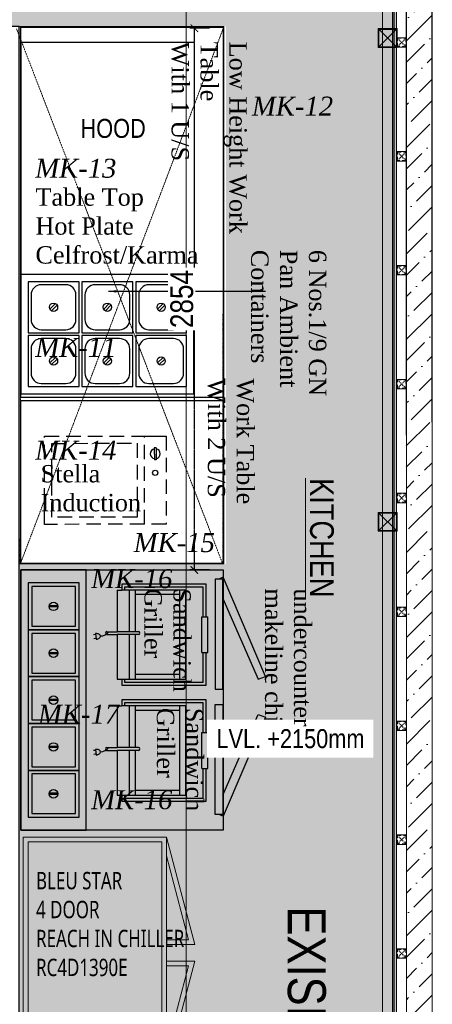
# Model space of a CAD drawing. Header units: millimetres. Extents: x -106827 to 92813, y -35754 to 7831.
# Tile 154 of 160: x 8573 to 10747, y -22752 to -17565. Entities that reach past the tile are written whole.
import ezdxf
from ezdxf.xclip import XClip

# ---------------------------------------------------------------- set-up
doc = ezdxf.new("R2010")
doc.units = ezdxf.units.MM
doc.header["$XCLIPFRAME"] = 2
doc.header["$PDMODE"] = 35
for name, pattern in [('General Arrangement Plan$0$DASHDOT', [1, 0.5, -0.25, 0, -0.25]), ('General Arrangement Plan$1$.5', [2, 0.5, -0.5, 0.5, -0.5]), ('General Arrangement Plan$1$CORES & SETBACK$0$HIDDEN', [0.375, 0.25, -0.125]), ('General Arrangement Plan$1$DASHED', [0.75, 0.5, -0.25]), ('HIDDEN', [0.375, 0.25, -0.125])]:
    doc.linetypes.add(name, pattern=pattern)
for name, color, linetype in [('A-ANNO-DIMS-30', 7, 'Continuous'), ('General Arrangement Plan$1$Equipment', 5, 'Continuous'), ('General Arrangement Plan$1$Equipment Name', 7, 'Continuous'), ('IFF-35 HEAVY', 100, 'Continuous'), ('M-HVAC-INSULATION', 7, 'Continuous')]:
    doc.layers.add(name, color=color, linetype=linetype)
for name, color, linetype, lineweight in [('General Arrangement Plan$0$Exhaust Hood', 6, 'Continuous', 13), ('General Arrangement Plan$0$KITCHEN EQUIPMENT', 74, 'Continuous', 15), ('General Arrangement Plan$0$TEXT', 7, 'Continuous', 5), ('General Arrangement Plan$1$FURN', 252, 'Continuous', 5), ('General Arrangement Plan$1$MEI- EXISTING WALLS', 1, 'Continuous', 15), ('General Arrangement Plan$1$PLASTER', 252, 'Continuous', 13), ('General Arrangement Plan$1$TILES', 104, 'Continuous', 9), ('General Arrangement Plan$1$TXT', 6, 'Continuous', 20), ('General Arrangement Plan$1$Wall Hatch', 8, 'Continuous', 0), ('HVAC EXISTING DUCT', 26, 'Continuous', 15), ('TEXT', 7, 'Continuous', 5)]:
    doc.layers.add(name, color=color, linetype=linetype, lineweight=lineweight)
doc.layers.add('General Arrangement Plan$1$MH- (Structural Elements)Strc-4', color=7, linetype='Continuous', lineweight=0, true_color=0xb85b00)
doc.layers.add('General Arrangement Plan$1$MS', color=7, linetype='Continuous', lineweight=0, true_color=0x3c5977)
doc.styles.add('General Arrangement Plan$1$Standard', font='ARIALN.TTF')
doc.styles.add('General Arrangement Plan$1$style12', font='BOOKOSI.TTF')
doc.styles.get("Standard").update_dxf_attribs({"font": 'ARIALN.TTF'})
doc.dimstyles.new('General Arrangement Plan$1$TFS-Dim', dxfattribs={"dimtxt": 120, "dimasz": 40, "dimexe": 25, "dimexo": 25, "dimgap": 4.5, "dimtad": 1, "dimdec": 0, "dimzin": 0, "dimdsep": 46, "dimtxsty": 'General Arrangement Plan$1$Standard', "dimblk": 'General Arrangement Plan$1$_ArchTick', "dimcen": 0.09, "dimdle": 2, "dimclrd": 256, "dimclre": 8, "dimadec": 0, "dimazin": 0, "dimtfac": 1, "dimtdec": 0, "dimtofl": 0, "dimtmove": 1, "dimatfit": 3, "dimfxl": 1, "dimtolj": 1, "dimtzin": 0, "dimlwd": -1, "dimlwe": -1, "dimarcsym": 0})
doc.dimstyles.new('TFS-Dim', dxfattribs={"dimtxt": 120, "dimasz": 40, "dimexe": 25, "dimexo": 25, "dimgap": 4.5, "dimtad": 1, "dimdec": 0, "dimzin": 0, "dimdsep": 46, "dimtxsty": 'Standard', "dimblk": 'ARCHTICK', "dimcen": 0.09, "dimdle": 2, "dimclrd": 256, "dimclre": 8, "dimadec": 0, "dimazin": 0, "dimtfac": 1, "dimtdec": 0, "dimtofl": 0, "dimtmove": 1, "dimatfit": 3, "dimfxl": 1, "dimtolj": 1, "dimtzin": 0, "dimlwd": -1, "dimlwe": -1, "dimarcsym": 0})

# ---------------------------------------------------------------- blocks, each defined once
blk = doc.blocks.new('General Arrangement Plan$1$A$C4b7a3b6c')
at = {"layer": 'General Arrangement Plan$1$Equipment'}
for p, q in [((75.5, 94.8), (94.8, 75.5)), ((81.2, 100.5), (100.5, 81.2))]:
    blk.add_line(p, q, dxfattribs=at)
blk.add_lwpolyline([(0, 0), (176, 0), (176, 176), (0, 176)], close=True, dxfattribs=at)
blk.add_lwpolyline([(45.6, 10.4), (130.4, 10.4, 0.414214), (165.6, 45.6), (165.6, 130.4, 0.414214), (130.4, 165.6), (45.6, 165.6, 0.414214), (10.4, 130.4), (10.4, 45.6, 0.414214)], format="xyb", close=True, dxfattribs=at)
blk.add_circle((88, 88), 14.2, dxfattribs=at)
blk = doc.blocks.new('General Arrangement Plan$1$A$Cf8de9f2a')
at = {"layer": 'General Arrangement Plan$1$Equipment'}
blk.add_lwpolyline([(0, 0), (412, 0), (412, 598), (0, 598)], close=True, dxfattribs=at)
for p in [(25, 397), (211, 397), (25, 211), (211, 211), (25, 25), (211, 25)]:
    blk.add_blockref('General Arrangement Plan$1$A$C4b7a3b6c', p, dxfattribs=at)
blk = doc.blocks.new('General Arrangement Plan$1$A$C10910577')
at = {"layer": 'General Arrangement Plan$1$Equipment'}
for p, q in [((-43.9, -379.5), (-81.4, -379.6)), ((-40.6, -379.5), (-81.4, -379.6)), ((-81.4, -385.6), (-81.4, -379.6)), ((-40.6, -385.5), (-81.4, -385.6)), ((-40.6, -385.5), (-40.6, -379.5))]:
    blk.add_line(p, q, dxfattribs=at)
at = {"layer": 'General Arrangement Plan$1$Equipment', "linetype": 'General Arrangement Plan$1$DASHED', "ltscale": 100}
for points in [[(0.4, -420), (-304.6, -420), (-305, 0), (0, 0)], [(-24.7, -320), (-279.7, -320), (-280, -25), (-25, -25)], [(0.4, -420), (-304.6, -420), (-304.7, -345), (0.3, -345)]]:
    blk.add_lwpolyline(points, close=True, dxfattribs=at)
at = {"layer": 'General Arrangement Plan$1$Equipment'}
blk.add_circle((-126.8, -382.6), 9.17, dxfattribs=at)
for start, end in [(10.1366, 169.9648), (190.1366, 349.9648)]:
    blk.add_arc((-61, -382.6), 17.1, start, end, dxfattribs=at)
blk = doc.blocks.new('General Arrangement Plan$1$A$Ca4fd5d77')
at = {"layer": 'General Arrangement Plan$1$Equipment'}
for p, q in [((79.1, 102.5), (79.1, 73.5)), ((82.9, 102.5), (82.9, 73.5))]:
    blk.add_line(p, q, dxfattribs=at)
for points in [[(0, 176), (0, 0), (162, 0), (162, 176)], [(12.5, 163.5), (12.5, 12.5), (149.5, 12.5), (149.5, 163.5)]]:
    blk.add_lwpolyline(points, close=True, dxfattribs=at)
blk.add_circle((81, 88), 14.7, dxfattribs=at)
blk = doc.blocks.new('General Arrangement Plan$1$A$C07404992')
at = {"layer": 'General Arrangement Plan$1$Equipment'}
for points in [[(98.3, 698.2), (377.7, 820.7), (368.5, 845.7), (25.6, 700), (31.4, 684.1)], [(778.7, 698.2), (499.3, 820.7), (508.5, 845.7), (851.4, 700), (845.5, 684.1)]]:
    blk.add_lwpolyline(points, dxfattribs=at)
for points in [[(900, 0), (0, 0), (0, 700), (900, 700)], [(412.2, 671.5), (412.2, 698.2), (31.4, 698.2), (31.4, 671.5)], [(464.8, 671.5), (464.8, 698.2), (845.5, 698.2), (845.5, 671.5)], [(0, 0), (900, 0), (900, 226), (0, 226)]]:
    blk.add_lwpolyline(points, close=True, dxfattribs=at)
for p in [(45, 25), (207, 25), (369, 25), (531, 25), (693, 25)]:
    blk.add_blockref('General Arrangement Plan$1$A$Ca4fd5d77', p, dxfattribs=at)
blk = doc.blocks.new('General Arrangement Plan$1$Roller Grill-Panini')
at = {"layer": 'General Arrangement Plan$1$Equipment'}
for p, q in [((-25.4, 378.6), (-25.4, 18.8)), ((113.4, 378.6), (-25.4, 378.6)), ((113.4, 378.6), (113.4, 385)), ((265.8, 385), (113.4, 385)), ((113.4, 359.6), (113.4, 378.6)), ((265.8, 378.6), (265.8, 385)), ((404.6, 378.6), (265.8, 378.6)), ((265.8, 359.6), (265.8, 378.6)), ((404.6, 18.8), (404.6, 378.6)), ((-12.7, 365.9), (-12.7, 31.5)), ((113.4, 365.9), (-12.7, 365.9)), ((265.8, 359.6), (113.4, 359.6)), ((391.9, 365.9), (265.8, 365.9)), ((391.9, 31.5), (391.9, 365.9)), ((0, 292.3), (0, 18.8)), ((379.2, 292.3), (0, 292.3)), ((379.2, 266.9), (0, 266.9)), ((19.2, 266.9), (19.2, 76.2)), ((359.5, 266.9), (359.5, 76.2)), ((379.2, 18.8), (379.2, 292.3)), ((176.8, 89.9), (176.8, 0)), ((189.5, 89.9), (189.5, 0)), ((0, 76.2), (176.8, 76.2)), ((0, 50.8), (176.8, 50.8)), ((189.5, 76.2), (379.2, 76.2)), ((189.5, 50.8), (379.2, 50.8)), ((-25.4, 18.8), (0, 18.8)), ((-12.7, 31.5), (0, 31.5)), ((0, 0), (0, 18.8)), ((0, 0), (176.8, 0)), ((379.2, 31.5), (391.9, 31.5)), ((379.2, 0), (379.2, 18.8)), ((379.2, 18.8), (404.6, 18.8)), ((176.8, -43.9), (176.8, 0)), ((189.5, -43.9), (189.5, 0)), ((189.5, 0), (379.2, 0)), ((185.2, -92), (209, -89.5)), ((189.3, -91.5), (190.4, -101.7)), ((205.7, -89.8), (206.7, -99.9))]:
    blk.add_line(p, q, dxfattribs=at)
at = {"layer": 'General Arrangement Plan$1$Equipment', "color": 254}
blk.add_line((113.4, 378.6), (-25.4, 378.6), dxfattribs=at)
at = {"layer": 'General Arrangement Plan$1$Equipment'}
for centre, radius, start, end in [((183.1, 89.9), 6.35, 0, 180), ((150.4, -72.1), 44.7, 0.5583, 53.148), ((183.1, -43.9), 6.35, 180, 0), ((206.3, -87.4), 21.1, 153.9791, 171.4524), ((200.1, -84.4), 14.3, 129.5196, 153.9791), ((195.9, -79.3), 7.68, 95.9458, 129.5196), ((195.9, -79.3), 7.68, 62.372, 95.9458), ((192.9, -85.1), 14.3, 37.9125, 62.372), ((187.5, -89.3), 21.1, 20.4392, 37.9125), ((178.6, -92.7), 30.6, 5.9458, 20.4392), ((215.7, -88.8), 30.6, 171.4524, 185.9458)]:
    blk.add_arc(centre, radius, start, end, dxfattribs=at)
blk = doc.blocks.new('General Arrangement Plan$1$_ArchTick')
at = {"color": 0, "linetype": 'ByBlock', "const_width": 0.15}
blk.add_lwpolyline([(-0.5, -0.5), (0.5, 0.5)], dxfattribs=at)
blk = doc.blocks.new('General Arrangement Plan$1$A$C0642dd72')
at = {"layer": 'General Arrangement Plan$1$MS', "ltscale": 10}
for p, q in [((14305.3, 10397), (14405.3, 10497)), ((14405.3, 10397), (14305.3, 10497)), ((14305.3, 7848.2), (14405.3, 7948.2)), ((14405.3, 7848.2), (14305.3, 7948.2))]:
    blk.add_line(p, q, dxfattribs=at)
for points in [[(14305.3, 10397), (14405.3, 10397), (14405.3, 10497), (14305.3, 10497)], [(14309.3, 10401), (14401.3, 10401), (14401.3, 10493), (14309.3, 10493)], [(14305.3, 7848.2), (14405.3, 7848.2), (14405.3, 7948.2), (14305.3, 7948.2)], [(14309.3, 7852.2), (14401.3, 7852.2), (14401.3, 7944.2), (14309.3, 7944.2)]]:
    blk.add_lwpolyline(points, close=True, dxfattribs=at)
blk = doc.blocks.new('*U211')
at = {"layer": 'General Arrangement Plan$1$TILES'}
h = blk.add_hatch(dxfattribs=at)
h.set_pattern_fill('ZIGZAG', color=256, scale=50, angle=45)
h.set_pattern_definition([(45, (0, 0), (1e-12, 8.838834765), [6.25, -6.25]), (135, (4.4194, 4.4194), (-8.838834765, 1e-12), [6.25, -6.25])])
h.paths.add_polyline_path([(98753.1, -854001.2), (105382.5, -854001.2), (105382.5, -853991.2), (98753.1, -853991.2)])
blk.add_lwpolyline([(105382.5, -854001.2), (105382.5, -853991.2), (98753.1, -853991.2), (98753.1, -854001.2)], close=True, dxfattribs=at)
blk = doc.blocks.new('*U221')
at = {"layer": 'General Arrangement Plan$1$PLASTER'}
h = blk.add_hatch(dxfattribs=at)
h.set_pattern_fill('AR-SAND', color=256, scale=5, angle=90)
h.set_pattern_definition([(172.5, (-726867.071, -969433.78), (-6.58963561, -7.03506592), [0, -7.6, 0, -8.5, 0, -8.125]), (142.5, (-726867.071, -969433.78), (-16.23489865, -3.72068755), [0, -4.1, 0, -6.85, 0, -2.625]), (102.5, (-726862.722, -969438.128), (-11.030161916, 10.990146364), [0, -2.5, 0, -9, 0, -11.75]), (92.5, (-726862.722, -969438.128), (-13.73131425, 7.52521082), [0, -1.25, 0, -5.9, 0, -6.75])])
h.paths.add_polyline_path([(127101.9, -848202.3), (127101.9, -848190.3), (119264.1, -848190.3), (119264.1, -848202.3)])
blk.add_lwpolyline([(127101.9, -848202.3), (127101.9, -848190.3), (119264.1, -848190.3), (119264.1, -848202.3)], close=True, dxfattribs=at)
blk = doc.blocks.new('General Arrangement Plan$1$A$C25013FFA')
at = {"layer": 'General Arrangement Plan$1$MS', "linetype": 'General Arrangement Plan$1$CORES & SETBACK$0$HIDDEN', "ltscale": 25}
for p, q in [((-9, 60), (35, 16)), ((35, 60), (-9, 16))]:
    blk.add_line(p, q, dxfattribs=at)
at = {"layer": 'General Arrangement Plan$1$MS', "ltscale": 25}
blk.add_lwpolyline([(-12, 13), (38, 13), (38, 63), (-12, 63)], close=True, dxfattribs=at)
blk.add_lwpolyline([(-12, 13), (38, 13), (38, 63), (-12, 63)], close=True, dxfattribs=at)
at = {"layer": 'General Arrangement Plan$1$MS', "linetype": 'General Arrangement Plan$1$.5', "ltscale": 25}
blk.add_lwpolyline([(-9, 16), (35, 16), (35, 60), (-9, 60)], close=True, dxfattribs=at)
blk = doc.blocks.new('_ArchTick')
at = {"color": 0, "linetype": 'ByBlock', "const_width": 0.15}
blk.add_lwpolyline([(-0.5, -0.5), (0.5, 0.5)], dxfattribs=at)
blk = doc.blocks.new('*D289')
at = {"layer": 'A-ANNO-DIMS-30', "linetype": 'HIDDEN'}
blk.add_line((8567.6, -17427.3), (9651.5, -17427.3), dxfattribs=at)
at = {"layer": 'A-ANNO-DIMS-30', "color": 8, "linetype": 'HIDDEN'}
for p, q in [((8569.6, -17507.3), (8569.6, -17402.3)), ((9649.5, -17507.3), (9649.5, -17402.3))]:
    blk.add_line(p, q, dxfattribs=at)
at = {"layer": 'Defpoints', "color": 0}
for p in [(9649.5, -17427.3), (8569.6, -17599.8), (9649.5, -17599.8)]:
    blk.add_point(p, dxfattribs=at)
at = {"layer": 'A-ANNO-DIMS-30', "xscale": 40, "yscale": 40, "zscale": 40, "rotation": 180}
blk.add_blockref('_ArchTick', (8569.6, -17427.3), dxfattribs=at)
at = {"layer": 'A-ANNO-DIMS-30', "xscale": 40, "yscale": 40, "zscale": 40}
blk.add_blockref('_ArchTick', (9649.5, -17427.3), dxfattribs=at)
at = {"layer": 'A-ANNO-DIMS-30', "color": 0, "insert": (9109.5, -17361.5), "char_height": 120, "attachment_point": 5, "bg_fill": 3, "box_fill_scale": 1.1, "bg_fill_color": 256, "bg_fill_true_color": 13158600, "bg_fill_transparency": 0}
blk.add_mtext('\\A1;1080', dxfattribs=at)
blk = doc.blocks.new('*D290')
at = {"layer": 'A-ANNO-DIMS-30', "color": 8, "linetype": 'HIDDEN'}
for p, q in [((9573.5, -17609.5), (9468.5, -17609.5)), ((9573.5, -20463.7), (9468.5, -20463.7))]:
    blk.add_line(p, q, dxfattribs=at)
at = {"layer": 'A-ANNO-DIMS-30', "linetype": 'HIDDEN'}
blk.add_line((9493.5, -20465.7), (9493.5, -17607.5), dxfattribs=at)
at = {"layer": 'Defpoints', "color": 0}
for p in [(9493.5, -17609.5), (9645.8, -17609.5), (9645.9, -20463.7)]:
    blk.add_point(p, dxfattribs=at)
at = {"layer": 'A-ANNO-DIMS-30', "xscale": 40, "yscale": 40, "zscale": 40}
for p, rotation in [((9493.5, -17609.5), 90), ((9493.5, -20463.7), 270)]:
    blk.add_blockref('_ArchTick', p, dxfattribs=dict(at, rotation=rotation))
at = {"layer": 'A-ANNO-DIMS-30', "color": 0, "insert": (9427.7, -19036.6), "char_height": 120, "attachment_point": 5, "rotation": 90, "bg_fill": 3, "box_fill_scale": 1.1, "bg_fill_color": 256, "bg_fill_true_color": 13158600, "bg_fill_transparency": 0}
blk.add_mtext('\\A1;2854', dxfattribs=at)
blk = doc.blocks.new('General Arrangement Plan')
at = {"layer": 'General Arrangement Plan$1$Wall Hatch', "true_color": 0xc7c8ca}
h = blk.add_hatch(dxfattribs=at)
h.set_pattern_fill('ANSI36', color=9, scale=25)
h.paths.add_polyline_path([(12932.4, 14018.9), (12932.4, 13882.8), (14653.2, 13882.8), (14656, 4873.7), (14791.6, 4873.7), (14788.9, 14018.6)])
at = {"layer": 'General Arrangement Plan$0$Exhaust Hood', "linetype": 'General Arrangement Plan$0$DASHDOT', "ltscale": 0.25}
for p, q in [((12600.6, 11520.1), (13687.2, 8700)), ((12620.4, 8700), (13693.8, 11532.6))]:
    blk.add_line(p, q, dxfattribs=at)
blk.add_lwpolyline([(13690.1, 11528.8), (13687.2, 8700), (12620.4, 8700), (12623.4, 11528.8)], close=True, dxfattribs=at)
at = {"layer": 'General Arrangement Plan$0$KITCHEN EQUIPMENT'}
for points in [[(12636.1, 7261.1), (13391.1, 7261.1), (13391.1, 6041.1), (12636.1, 6041.1)], [(12661.1, 7236.1), (13366.1, 7236.1), (13366.1, 6066.1), (12661.1, 6066.1)]]:
    blk.add_lwpolyline(points, close=True, dxfattribs=at)
for points in [[(13391.1, 6695.1), (13539.6, 6695.1), (13391.1, 7261.1)], [(13391.1, 6720.1), (13507.2, 6720.1), (13391.1, 7162.6)], [(13391.1, 6607), (13539.6, 6607), (13391.1, 6041.1)], [(13391.1, 6582), (13507.2, 6582), (13391.1, 6139.5)]]:
    blk.add_lwpolyline(points, dxfattribs=at)
at = {"layer": 'General Arrangement Plan$1$Equipment'}
for points in [[(13690.2, 11528.7), (13690.1, 9577.2), (12623.3, 9577.3), (12623.4, 11528.8)], [(12623.4, 11447.2), (12623.4, 9597.1), (13537.8, 9597.1), (13537.8, 11447.2)], [(13690.2, 9561.1), (13690.2, 8702), (12623.4, 8702), (12623.4, 9561.1)]]:
    blk.add_lwpolyline(points, close=True, dxfattribs=at)
at = {"layer": 'General Arrangement Plan$1$FURN', "color": 252, "true_color": 0x939598}
for p, q in [((12613.9, 11532.6), (13693.8, 11532.6)), ((13693.8, 8700), (13693.8, 11532.6)), ((12613.9, 8700), (13693.8, 8700))]:
    blk.add_line(p, q, dxfattribs=at)
at = {"layer": 'General Arrangement Plan$1$MEI- EXISTING WALLS', "color": 18, "true_color": 0x000000}
for p, q in [((14791.5, 4871.9), (14791.5, 14018.6)), ((14656, 5036.9), (14656, 13882.8))]:
    blk.add_line(p, q, dxfattribs=at)
at = {"layer": 'General Arrangement Plan$1$MH- (Structural Elements)Strc-4'}
blk.add_lwpolyline([(12932.4, 14018.9), (12932.4, 13882.8), (14653.2, 13882.8), (14656, 4873.7), (14791.6, 4873.7), (14788.9, 14018.6), (12932.4, 14018.9)], dxfattribs=at)
at = {"layer": 'General Arrangement Plan$1$Equipment', "rotation": 270}
for name, p, xscale, yscale, zscale in [('General Arrangement Plan$1$A$Cf8de9f2a', (12623.4, 10225), 1.524003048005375, 1.524003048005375, 1.524003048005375), ('General Arrangement Plan$1$A$C07404992', (12623.4, 8668.7), 1.524003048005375, 1.524003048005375, 1.524003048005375), ('General Arrangement Plan$1$Roller Grill-Panini', (13131.3, 8562.4), 1.238709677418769, 1.238709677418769, 1.238709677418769), ('General Arrangement Plan$1$Roller Grill-Panini', (13131.3, 7952.4), 1.238709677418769, 1.238709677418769, 1.238709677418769)]:
    blk.add_blockref(name, p, dxfattribs=dict(at, xscale=xscale, yscale=yscale, zscale=zscale))
at = {"layer": 'General Arrangement Plan$1$Equipment', "ltscale": 5, "xscale": 1.524003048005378, "yscale": 1.524003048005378, "zscale": 1.524003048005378, "rotation": 90}
blk.add_blockref('General Arrangement Plan$1$A$C10910577', (12748.3, 9373.6), dxfattribs=at)
at = {"layer": 'General Arrangement Plan$1$MS', "ltscale": 10}
blk.add_blockref('General Arrangement Plan$1$A$C0642dd72', (200.7, 1023.9), dxfattribs=at)
at = {"layer": 'General Arrangement Plan$1$MS', "ltscale": 25, "rotation": 180}
for p in [(14643, 11485.7), (14643, 10885.7), (14643, 10285.7), (14643, 9685.7), (14643, 9085.7), (14643, 8485.7), (14643, 7885.7), (14643, 7285.7), (14643, 6685.7)]:
    blk.add_blockref('General Arrangement Plan$1$A$C25013FFA', p, dxfattribs=at)
at = {"layer": 'General Arrangement Plan$1$PLASTER', "xscale": -1, "rotation": 90}
blk.add_blockref('*U221', (-833599.4, 131924.6), dxfattribs=at)
at = {"layer": 'General Arrangement Plan$1$TILES', "rotation": 269.9999999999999}
blk.add_blockref('*U211', (868582.2, 111413.5), dxfattribs=at)
at = {"layer": 'General Arrangement Plan$0$TEXT', "color": 1, "char_height": 100, "attachment_point": 7, "style": 'General Arrangement Plan$1$Standard'}
for s, insert in [('{\\fTimes New Roman|b0|i1|c0|p18;MK-12}', (13841, 11062.4)), ('{\\fTimes New Roman|b0|i1|c0|p18;MK-13}', (12699, 10733.6)), ('{\\fTimes New Roman|b0|i1|c0|p18;MK-11}', (12699, 9791.1)), ('{\\fTimes New Roman|b0|i1|c0|p18;MK-14}', (12699, 9249.4)), ('{\\fTimes New Roman|b0|i1|c0|p18;MK-15}', (13218, 8761.2)), ('{\\fTimes New Roman|b0|i1|c0|p18;MK-16}', (12993.9, 8571.3)), ('{\\fTimes New Roman|b0|i1|c0|p18;MK-17}', (12713.6, 7858.8)), ('{\\fTimes New Roman|b0|i1|c0|p18;MK-16}', (12993.9, 7406.7))]:
    blk.add_mtext(s, dxfattribs=dict(at, insert=insert))
at = {"layer": 'General Arrangement Plan$1$Equipment Name', "color": 0, "char_height": 91.44, "rotation": 270, "style": 'General Arrangement Plan$1$style12'}
for s, insert, width, attachment_point in [('\\A1;Low Height Work Table\\PWith 1 U/S', (13813.9, 11451.8), 1065.489, 1), ('\\A1;\\pxql;6 Nos.1/9 GN Pan Ambient Containers', (14233.2, 10355.3), 915.533, 1), ('\\A1;Work Table\\PWith 2 U/S', (13852.5, 9678), 1065.489, 1), ('\\pxql;Sandwich \\PGriller', (13273.5, 8571.3), 1163.721, 7), ('\\pxql;undercounter makeline chiller', (13908.7, 8571.3), 1163.721, 7), ('\\pxql;Sandwich \\PGriller', (13338.7, 7941.8), 1163.721, 7)]:
    blk.add_mtext(s, dxfattribs=dict(at, insert=insert, width=width, attachment_point=attachment_point))
at = {"layer": 'General Arrangement Plan$1$Equipment Name', "color": 0, "char_height": 91.44, "attachment_point": 1, "style": 'General Arrangement Plan$1$style12'}
for s, insert, width in [('\\A1;Table Top \\PHot Plate\\PCelfrost/Karma', (12700.3, 10679), 1065.489), ('\\pxql;Stella \\PInduction', (12727.4, 9221.4), 1255.562), ('{\\fMicrosoft YaHei UI|b0|i0|c0|p34;\\W0.75;BLEU STAR \\P4 DOOR \\PREACH IN CHILLER \\PRC4D1390E}', (12703.2, 7077.5), 1255.562)]:
    blk.add_mtext(s, dxfattribs=dict(at, insert=insert, width=width))
at = {"layer": 'General Arrangement Plan$1$TXT', "insert": (14209.1, 8838), "char_height": 125, "width": 2265.161, "attachment_point": 5, "rotation": 270, "style": 'General Arrangement Plan$1$Standard'}
blk.add_mtext('{\\LKITCHEN}', dxfattribs=at)
at = {"layer": 'General Arrangement Plan$1$Equipment Name'}
blk.add_leader([(13085.6, 10136.6), (13911.9, 10136.6)], dimstyle='General Arrangement Plan$1$TFS-Dim', override={"dimgap": 5, "dimtad": 0}, dxfattribs=at)

msp = doc.modelspace()

# ---------------------------------------------------------------- hatches: boundary and pattern name
at = {"layer": 'M-HVAC-INSULATION'}
h = msp.add_hatch(dxfattribs=at)
h.set_pattern_fill('DOTS', scale=50)
h.set_pattern_definition([(0, (25993.815, -19598.95), (39.6875, 79.375), [0, -79.375])])
h.paths.add_polyline_path([(9129.1, -15516.8), (9129.1, -16740.8), (6741.9, -16740.4), (6741.9, -15516.4)])
h.paths.add_polyline_path([(8580, -20432.4), (8580, -17599.8), (9660, -17599.8), (9660, -20432.4)])
edge = h.paths.add_edge_path()
edge.add_line((1940, -17599.8), (1175.5, -17599.8))
edge.add_line((1175.5, -17599.8), (1175.5, -16399.8))
edge.add_line((1175.5, -16399.8), (2725.5, -16399.8))
edge.add_line((2725.5, -16399.8), (2725.5, -17599.8))
edge.add_line((2725.5, -17599.8), (8569.6, -17599.8))
edge.add_line((8569.6, -17599.8), (8569.6, -23176.2))
edge.add_line((8569.6, -23176.2), (10536.7, -23176.2))
edge.add_line((10536.7, -23176.2), (10536.7, -16395.7))
edge.add_arc((10534.7, -16395.7), 2, 0, 90)
edge.add_line((10534.7, -16393.7), (9196.2, -16393.7))
edge.add_line((9196.2, -16393.7), (9196.2, -15480.7))
edge.add_line((9196.2, -15480.7), (366.4, -15480.7))
edge.add_line((366.4, -15480.7), (365, -17599.8))
edge.add_line((365, -17599.8), (1940, -17599.8))

# ---------------------------------------------------------------- linework, layer by layer
at = {"layer": 'IFF-35 HEAVY', "ltscale": 100}
msp.add_lwpolyline([(8569.6, -23176.2), (8569.6, -17599.8), (365, -17599.8), (366.4, -15480.7), (9196.2, -15480.7), (9196.2, -16393.7), (10534.7, -16393.7, -0.414214), (10536.7, -16395.7), (10536.7, -23176.2), (8569.6, -23176.2)], format="xyb", dxfattribs=at)

# ---------------------------------------------------------------- next in the draw order: block references
at = {"color": 7}
ref = msp.add_blockref('General Arrangement Plan', (-4044.3, -29132.4), dxfattribs=at)
XClip(ref).set_block_clipping_path([(48.7190010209, -107.5186207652), (15251.6043912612, 15253.5715002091)])

# ---------------------------------------------------------------- next in the draw order: texts
at = {"layer": 'A-ANNO-DIMS-30', "color": 7, "insert": (8893.6, -18087.4), "char_height": 100, "width": 338.381, "attachment_point": 1, "bg_fill": 3, "box_fill_scale": 1.5, "bg_fill_color": 256, "bg_fill_transparency": 0}
msp.add_mtext('HOOD', dxfattribs=at)
at = {"layer": 'HVAC EXISTING DUCT', "linetype": 'Continuous', "ltscale": 4}
msp.add_text('EXISITING DUCT', height=200, rotation=270, dxfattribs=at).set_placement((9985.9, -22237))
at = {"layer": 'TEXT', "color": 7, "insert": (9609.8, -21302.6), "char_height": 100, "width": 776.281, "attachment_point": 1, "bg_fill": 3, "box_fill_scale": 1.5, "bg_fill_color": 256, "bg_fill_transparency": 0}
msp.add_mtext('LVL. +2150mm', dxfattribs=at)

# ---------------------------------------------------------------- next in the draw order: linework, layer by layer
at = {"layer": 'HVAC EXISTING DUCT', "linetype": 'Continuous', "ltscale": 4}
msp.add_lwpolyline([(9450.7, -16171.9), (9450.7, -24209.4), (10484.1, -24209.4), (10484.1, -16171.9)], close=True, dxfattribs=at)

# ---------------------------------------------------------------- next in the draw order: dimensions: what is measured, and where the dimension line sits
at = {"layer": 'A-ANNO-DIMS-30', "color": 7}
dim = msp.add_linear_dim(base=(9649.5, -17427.3), p1=(8569.6, -17599.8), p2=(9649.5, -17599.8), dimstyle='TFS-Dim', override={"dimfxl": 80, "dimfxlon": 1, "dimtfill": 1, "dimarcsym": 1}, dxfattribs=at)
dim.commit()
dim.dimension.update_dxf_attribs({"geometry": '*D289', "text_midpoint": (9109.5, -17361.5)})

# ---------------------------------------------------------------- next in the draw order: dimensions: what is measured, and where the dimension line sits
dim = msp.add_linear_dim(base=(9493.5, -17609.5), p1=(9645.9, -20463.7), p2=(9645.8, -17609.5), angle=90, dimstyle='TFS-Dim', override={"dimfxl": 80, "dimfxlon": 1, "dimtfill": 1, "dimarcsym": 1}, dxfattribs=at)
dim.commit()
dim.dimension.update_dxf_attribs({"geometry": '*D290', "text_midpoint": (9427.7, -19036.6)})

doc.saveas('drawing.dxf')
